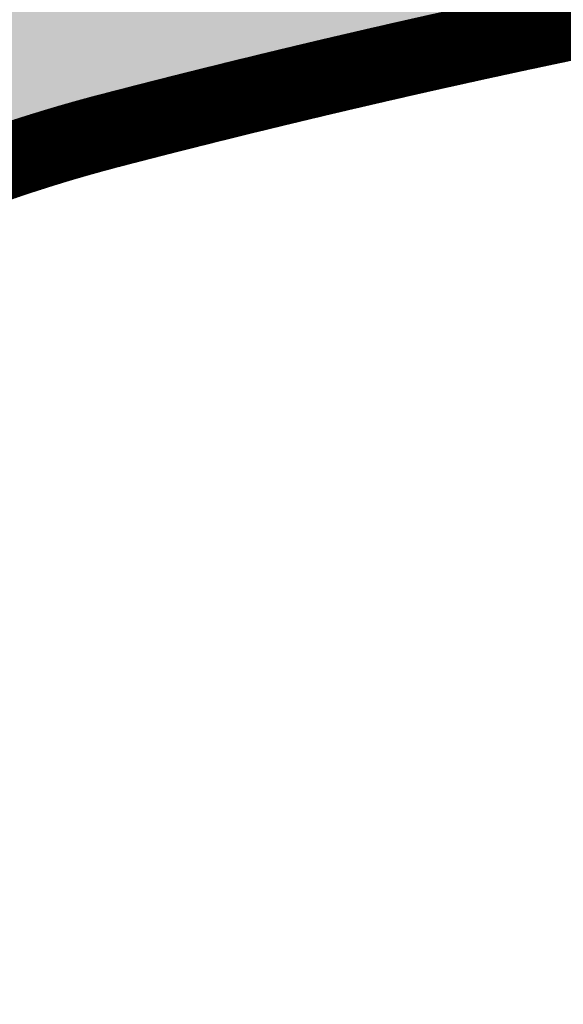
# Model space of a CAD drawing. Header units: feet. Extents: x 1609737 to 1611449, y 574802 to 575794.
# Tile 72 of 256: x 1610314 to 1610321, y 575079 to 575092. Entities that reach past the tile are written whole.
import ezdxf

# ---------------------------------------------------------------- set-up
doc = ezdxf.new("R2010")
doc.units = ezdxf.units.FT
doc.header["$MEASUREMENT"] = 0
for name, color, linetype in [('C-GROUTED-BLDR-HTCH-SINGLE', 79, 'Continuous'), ('C-THICKENED EDGE', 3, 'Continuous'), ('C-VOID FILLED RIPRAP', 23, 'Continuous')]:
    doc.layers.add(name, color=color, linetype=linetype)

msp = doc.modelspace()

# ---------------------------------------------------------------- hatches: boundary and pattern name
at = {"layer": 'C-GROUTED-BLDR-HTCH-SINGLE'}
h = msp.add_hatch(color=256, dxfattribs=at)
h.dxf.hatch_style = 1
edge = h.paths.add_edge_path()
edge.add_arc((1610316.381, 575074.709), 23.37, 93.1622, 111.8726, ccw=False)
edge.add_arc((1610315.832, 574913.612), 184.433, 85.39846, 90.22995, ccw=False)
edge.add_line((1610330.629, 575097.451), (1610331.589, 575096.006))
edge.add_arc((1610329.734, 575094.819), 2.202, -34.1086, 32.6133, ccw=False)
edge.add_line((1610331.558, 575093.584), (1610330.131, 575093.396))
edge.add_line((1610330.131, 575093.396), (1610327.538, 575093.014))
edge.add_arc((1610353.77, 574938.136), 157.084, 99.61297, 104.32873)
edge.add_arc((1610318.704, 575074.271), 16.508, 103.343, 123.1728)
edge.add_arc((1610297.059, 575085.941), 12.793, -15.5635, 9.665, ccw=False)
edge.add_arc((1610325.684, 575077.968), 16.921, 164.4365, 210.9882)
edge.add_arc((1610300.754, 575062.996), 12.159, -28.8258, 30.9882, ccw=False)
edge.add_arc((1610321.086, 575051.807), 11.048, 151.1742, 207.3019)
edge.add_arc((1610298.441, 575146.193), 100.277, 257.71488, 277.34975, ccw=False)
edge.add_line((1610277.104, 575048.212), (1610285.344, 575074.63))
edge.add_arc((1610291.44, 575075.229), 6.125, 141.7103, 185.6097, ccw=False)
edge.add_arc((1610278.48, 575084.816), 10, 324.6099, 343.2136)
edge.add_arc((1610289.634, 575117.305), 35.413, 265.1157, 267.443, ccw=False)
edge.add_arc((1610297.939, 575146.598), 65.562, 224.5965, 260.0569, ccw=False)
edge.add_arc((1610198.471, 575061.064), 65.929, 36.81036, 38.74971)
edge.add_line((1610249.887, 575102.33), (1610248.789, 575103.656))
edge.add_arc((1610246.11, 575101.798), 3.26, 34.7407, 103.092)
edge.add_arc((1610245.109, 575108.588), 3.624, 203.5718, 274.1509, ccw=False)
edge.add_line((1610241.787, 575107.139), (1610242.013, 575108.113))
edge.add_line((1610242.013, 575108.113), (1610236.159, 575109.46))
edge.add_line((1610236.159, 575109.46), (1610236.171, 575109.467))
edge.add_line((1610236.171, 575109.467), (1610236.173, 575109.464))
edge.add_line((1610236.173, 575109.464), (1610235.539, 575110.459))
edge.add_line((1610235.539, 575110.459), (1610233.521, 575113.688))
edge.add_line((1610233.521, 575113.688), (1610231.506, 575116.918))
edge.add_line((1610231.506, 575116.918), (1610230.884, 575117.916))
edge.add_line((1610230.884, 575117.916), (1610232.251, 575123.682))
edge.add_arc((1610232.104, 575125.324), 1.649, 275.1319, 345.537)
edge.add_arc((1610236.268, 575123.818), 2.791, 109.5743, 156.9172, ccw=False)
edge.add_arc((1610233.473, 575131.548), 5.428, 290.0395, 317.0243)
edge.add_arc((1610239.427, 575126.62), 2.332, 98.1765, 148.242, ccw=False)
edge.add_arc((1610239.016, 575131.25), 2.323, 271.9635, 331.6953)
edge.add_line((1610241.061, 575130.148), (1610248.537, 575117.114))
edge.add_line((1610248.537, 575117.114), (1610257.017, 575107.358))
edge.add_line((1610257.017, 575107.358), (1610269.39, 575099.275))
edge.add_line((1610269.39, 575099.275), (1610276.144, 575095.97))
edge.add_line((1610276.144, 575095.97), (1610287.833, 575093.086))
edge.add_arc((1610292.947, 575123.819), 31.156, 260.5539, 293.5222)
edge.add_arc((1610294.089, 575089.239), 12.793, 28.0366, 28.037, ccw=False)
edge.add_line((1610305.381, 575095.252), (1610307.675, 575096.397))

# ---------------------------------------------------------------- linework, layer by layer
msp.add_lwpolyline([(1610287.833, 575093.086, 0.144852), (1610305.381, 575095.252, -0.000002), (1610305.381, 575095.252), (1610307.675, 575096.397, -0.081821), (1610315.092, 575098.044, -0.021084), (1610330.629, 575097.451), (1610331.589, 575096.006, -0.299643), (1610331.558, 575093.584), (1610330.131, 575093.396), (1610327.538, 575093.014, 0.020579), (1610314.894, 575090.333, 0.08674), (1610309.671, 575088.088, -0.110527), (1610309.383, 575082.508, 0.205961), (1610311.178, 575069.256, -0.26708), (1610311.407, 575057.134, 0.24992), (1610311.269, 575046.74, -0.085884), (1610277.104, 575048.212)], format="xyb", dxfattribs=at)
at = {"layer": 'C-THICKENED EDGE', "const_width": 1, "flags": 128}
msp.add_lwpolyline([(1610313.548, 575090.047), (1610313.564, 575090.053), (1610313.581, 575090.059), (1610313.597, 575090.065), (1610313.614, 575090.071), (1610313.63, 575090.077), (1610313.647, 575090.083), (1610313.663, 575090.088), (1610313.68, 575090.094), (1610313.697, 575090.1), (1610313.713, 575090.106), (1610313.73, 575090.112), (1610313.746, 575090.117), (1610313.763, 575090.123), (1610313.779, 575090.129), (1610313.796, 575090.134), (1610313.813, 575090.14), (1610313.829, 575090.146), (1610313.846, 575090.151), (1610313.862, 575090.157), (1610313.879, 575090.163), (1610313.896, 575090.168), (1610313.912, 575090.174), (1610313.929, 575090.179), (1610313.945, 575090.185), (1610313.962, 575090.191), (1610313.979, 575090.196), (1610313.995, 575090.202), (1610314.012, 575090.207), (1610314.029, 575090.213), (1610314.045, 575090.218), (1610314.062, 575090.224), (1610314.079, 575090.229), (1610314.095, 575090.234), (1610314.112, 575090.24), (1610314.129, 575090.245), (1610314.145, 575090.251), (1610314.162, 575090.256), (1610314.179, 575090.261), (1610314.195, 575090.267), (1610314.212, 575090.272), (1610314.229, 575090.277), (1610314.245, 575090.283), (1610314.262, 575090.288), (1610314.279, 575090.293), (1610314.295, 575090.299), (1610314.312, 575090.304), (1610314.329, 575090.309), (1610314.346, 575090.314), (1610314.362, 575090.32), (1610314.379, 575090.325), (1610314.396, 575090.33), (1610314.413, 575090.335), (1610314.429, 575090.34), (1610314.446, 575090.345), (1610314.463, 575090.35), (1610314.48, 575090.356), (1610314.496, 575090.361), (1610314.513, 575090.366), (1610314.53, 575090.371), (1610314.547, 575090.376), (1610314.563, 575090.381), (1610314.58, 575090.386), (1610314.597, 575090.391), (1610314.614, 575090.396), (1610314.63, 575090.401), (1610314.647, 575090.406), (1610314.664, 575090.411), (1610314.681, 575090.416), (1610314.698, 575090.421), (1610314.714, 575090.426), (1610314.731, 575090.43), (1610314.748, 575090.435), (1610314.765, 575090.44), (1610314.782, 575090.445), (1610314.798, 575090.45), (1610314.815, 575090.455), (1610314.832, 575090.459), (1610314.849, 575090.464), (1610314.866, 575090.469), (1610314.882, 575090.474), (1610314.899, 575090.479), (1610314.916, 575090.483), (1610314.933, 575090.488), (1610314.95, 575090.493), (1610314.967, 575090.497), (1610314.984, 575090.502), (1610315, 575090.507), (1610315.017, 575090.511), (1610315.034, 575090.516), (1610315.051, 575090.521), (1610315.068, 575090.525), (1610315.085, 575090.53), (1610315.102, 575090.534), (1610315.118, 575090.539), (1610315.135, 575090.543), (1610315.144, 575090.546), (1610315.148, 575090.547), (1610315.149, 575090.547), (1610315.154, 575090.548), (1610315.167, 575090.552), (1610315.22, 575090.566), (1610315.273, 575090.579), (1610315.326, 575090.593), (1610315.378, 575090.607), (1610315.431, 575090.621), (1610315.484, 575090.634), (1610315.537, 575090.648), (1610315.589, 575090.661), (1610315.642, 575090.675), (1610315.695, 575090.689), (1610315.748, 575090.702), (1610315.801, 575090.716), (1610315.853, 575090.729), (1610315.906, 575090.743), (1610315.959, 575090.756), (1610316.012, 575090.77), (1610316.065, 575090.783), (1610316.117, 575090.796), (1610316.17, 575090.81), (1610316.223, 575090.823), (1610316.276, 575090.836), (1610316.329, 575090.85), (1610316.382, 575090.863), (1610316.435, 575090.876), (1610316.488, 575090.889), (1610316.54, 575090.903), (1610316.593, 575090.916), (1610316.646, 575090.929), (1610316.699, 575090.942), (1610316.752, 575090.955), (1610316.805, 575090.968), (1610316.858, 575090.981), (1610316.911, 575090.995), (1610316.964, 575091.008), (1610317.017, 575091.021), (1610317.07, 575091.034), (1610317.123, 575091.047), (1610317.176, 575091.059), (1610317.229, 575091.072), (1610317.282, 575091.085), (1610317.335, 575091.098), (1610317.388, 575091.111), (1610317.441, 575091.124), (1610317.494, 575091.137), (1610317.547, 575091.149), (1610317.6, 575091.162), (1610317.653, 575091.175), (1610317.706, 575091.188), (1610317.759, 575091.2), (1610317.812, 575091.213), (1610317.865, 575091.226), (1610317.918, 575091.238), (1610317.971, 575091.251), (1610318.024, 575091.264), (1610318.077, 575091.276), (1610318.13, 575091.289), (1610318.183, 575091.301), (1610318.236, 575091.314), (1610318.289, 575091.326), (1610318.342, 575091.339), (1610318.395, 575091.351), (1610318.449, 575091.363), (1610318.502, 575091.376), (1610318.555, 575091.388), (1610318.608, 575091.4), (1610318.661, 575091.413), (1610318.714, 575091.425), (1610318.767, 575091.437), (1610318.82, 575091.45), (1610318.874, 575091.462), (1610318.927, 575091.474), (1610318.98, 575091.486), (1610319.033, 575091.498), (1610319.086, 575091.511), (1610319.139, 575091.523), (1610319.193, 575091.535), (1610319.246, 575091.547), (1610319.299, 575091.559), (1610319.352, 575091.571), (1610319.405, 575091.583), (1610319.459, 575091.595), (1610319.512, 575091.607), (1610319.565, 575091.619), (1610319.618, 575091.631), (1610319.672, 575091.643), (1610319.725, 575091.654), (1610319.778, 575091.666), (1610319.831, 575091.678), (1610319.885, 575091.69), (1610319.938, 575091.702), (1610319.991, 575091.713), (1610320.044, 575091.725), (1610320.098, 575091.737), (1610320.151, 575091.749), (1610320.204, 575091.76), (1610320.257, 575091.772), (1610320.311, 575091.783), (1610320.364, 575091.795), (1610320.417, 575091.807), (1610320.471, 575091.818), (1610320.524, 575091.83), (1610320.577, 575091.841), (1610320.631, 575091.853), (1610320.684, 575091.864), (1610320.737, 575091.876), (1610320.791, 575091.887), (1610320.844, 575091.898), (1610320.897, 575091.91), (1610320.951, 575091.921), (1610321.004, 575091.932), (1610321.057, 575091.944), (1610321.111, 575091.955), (1610321.164, 575091.966), (1610321.218, 575091.977), (1610321.271, 575091.989), (1610321.324, 575092), (1610321.378, 575092.011), (1610321.431, 575092.022), (1610321.485, 575092.033), (1610321.538, 575092.044), (1610321.591, 575092.055), (1610321.645, 575092.067), (1610321.698, 575092.078), (1610321.752, 575092.089), (1610321.805, 575092.1)], dxfattribs=at)
at = {"layer": 'C-VOID FILLED RIPRAP', "linetype": 'Continuous'}
msp.add_lwpolyline([(1610314.048, 575090.102), (1610314.065, 575090.107), (1610314.082, 575090.113), (1610314.098, 575090.118), (1610314.115, 575090.124), (1610314.132, 575090.129), (1610314.149, 575090.134), (1610314.165, 575090.14), (1610314.182, 575090.145), (1610314.199, 575090.15), (1610314.215, 575090.155), (1610314.232, 575090.161), (1610314.249, 575090.166), (1610314.265, 575090.171), (1610314.282, 575090.176), (1610314.299, 575090.182), (1610314.316, 575090.187), (1610314.332, 575090.192), (1610314.349, 575090.197), (1610314.366, 575090.202), (1610314.383, 575090.207), (1610314.399, 575090.213), (1610314.416, 575090.218), (1610314.433, 575090.223), (1610314.45, 575090.228), (1610314.466, 575090.233), (1610314.483, 575090.238), (1610314.5, 575090.243), (1610314.517, 575090.248), (1610314.533, 575090.253), (1610314.55, 575090.258), (1610314.567, 575090.263), (1610314.584, 575090.268), (1610314.6, 575090.273), (1610314.617, 575090.278), (1610314.634, 575090.283), (1610314.651, 575090.288), (1610314.668, 575090.293), (1610314.684, 575090.297), (1610314.701, 575090.302), (1610314.718, 575090.307), (1610314.735, 575090.312), (1610314.752, 575090.317), (1610314.769, 575090.322), (1610314.785, 575090.326), (1610314.802, 575090.331), (1610314.819, 575090.336), (1610314.836, 575090.341), (1610314.853, 575090.345), (1610314.87, 575090.35), (1610314.886, 575090.355), (1610314.903, 575090.359), (1610314.92, 575090.364), (1610314.937, 575090.369), (1610314.954, 575090.373), (1610314.971, 575090.378), (1610314.987, 575090.383), (1610315.004, 575090.387), (1610315.021, 575090.392), (1610315.038, 575090.396), (1610315.055, 575090.401), (1610315.072, 575090.406), (1610315.08, 575090.408), (1610315.084, 575090.409), (1610315.086, 575090.409), (1610315.091, 575090.411), (1610315.104, 575090.414), (1610315.157, 575090.428), (1610315.209, 575090.442), (1610315.262, 575090.455), (1610315.315, 575090.469), (1610315.368, 575090.483), (1610315.42, 575090.496), (1610315.473, 575090.51), (1610315.526, 575090.524), (1610315.579, 575090.537), (1610315.631, 575090.551), (1610315.684, 575090.564), (1610315.737, 575090.578), (1610315.79, 575090.591), (1610315.843, 575090.605), (1610315.896, 575090.618), (1610315.948, 575090.632), (1610316.001, 575090.645), (1610316.054, 575090.658), (1610316.107, 575090.672), (1610316.16, 575090.685), (1610316.213, 575090.698), (1610316.265, 575090.712), (1610316.318, 575090.725), (1610316.371, 575090.738), (1610316.424, 575090.752), (1610316.477, 575090.765), (1610316.53, 575090.778), (1610316.583, 575090.791), (1610316.636, 575090.804), (1610316.689, 575090.817), (1610316.742, 575090.83), (1610316.794, 575090.844), (1610316.847, 575090.857), (1610316.9, 575090.87), (1610316.953, 575090.883), (1610317.006, 575090.896), (1610317.059, 575090.909), (1610317.112, 575090.922), (1610317.165, 575090.934), (1610317.218, 575090.947), (1610317.271, 575090.96), (1610317.324, 575090.973), (1610317.377, 575090.986), (1610317.43, 575090.999), (1610317.483, 575091.012), (1610317.536, 575091.024), (1610317.589, 575091.037), (1610317.642, 575091.05), (1610317.695, 575091.062), (1610317.748, 575091.075), (1610317.801, 575091.088), (1610317.854, 575091.1), (1610317.907, 575091.113), (1610317.96, 575091.126), (1610318.013, 575091.138), (1610318.067, 575091.151), (1610318.12, 575091.163), (1610318.173, 575091.176), (1610318.226, 575091.188), (1610318.279, 575091.201), (1610318.332, 575091.213), (1610318.385, 575091.225), (1610318.438, 575091.238), (1610318.491, 575091.25), (1610318.544, 575091.263), (1610318.598, 575091.275), (1610318.651, 575091.287), (1610318.704, 575091.299), (1610318.757, 575091.312), (1610318.81, 575091.324), (1610318.863, 575091.336), (1610318.916, 575091.348), (1610318.97, 575091.36), (1610319.023, 575091.373), (1610319.076, 575091.385), (1610319.129, 575091.397), (1610319.182, 575091.409), (1610319.236, 575091.421), (1610319.289, 575091.433), (1610319.342, 575091.445), (1610319.395, 575091.457), (1610319.448, 575091.469), (1610319.502, 575091.481), (1610319.555, 575091.493), (1610319.608, 575091.505), (1610319.661, 575091.516), (1610319.715, 575091.528), (1610319.768, 575091.54), (1610319.821, 575091.552), (1610319.874, 575091.564), (1610319.928, 575091.575), (1610319.981, 575091.587), (1610320.034, 575091.599), (1610320.087, 575091.611), (1610320.141, 575091.622), (1610320.194, 575091.634), (1610320.247, 575091.646), (1610320.301, 575091.657), (1610320.354, 575091.669), (1610320.407, 575091.68), (1610320.461, 575091.692), (1610320.514, 575091.703), (1610320.567, 575091.715), (1610320.621, 575091.726), (1610320.674, 575091.738), (1610320.727, 575091.749), (1610320.781, 575091.76), (1610320.834, 575091.772), (1610320.887, 575091.783), (1610320.941, 575091.795), (1610320.994, 575091.806), (1610321.047, 575091.817), (1610321.101, 575091.828), (1610321.154, 575091.84), (1610321.208, 575091.851), (1610321.261, 575091.862), (1610321.314, 575091.873)], dxfattribs=at)

doc.saveas('drawing.dxf')
